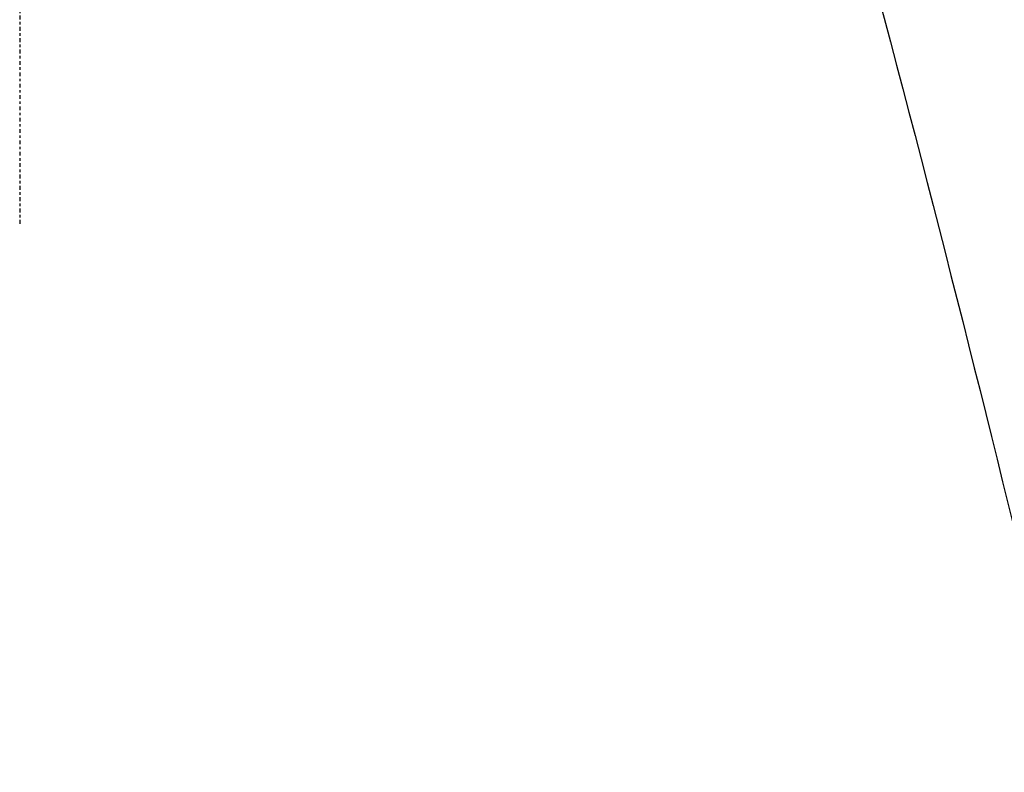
# Model space of a CAD drawing. Header units: millimetres. Extents: x 0 to 4378, y 0 to 2376.
# Tile 150 of 256: x 777 to 816, y 2057 to 2087. Entities that reach past the tile are written whole.
import ezdxf

# ---------------------------------------------------------------- set-up
doc = ezdxf.new("R2010")
doc.units = ezdxf.units.MM
doc.header["$LTSCALE"] = 0.2
doc.linetypes.add('CENTER2', pattern=[1.125, 0.75, -0.125, 0.125, -0.125])
doc.layers.add('02_Center Line', color=1, linetype='CENTER2')

# ---------------------------------------------------------------- blocks, each defined once
blk = doc.blocks.new('A$C67cfe5fe')
blk.add_open_spline([(31.947, -70.768), (34.732, -80.765), (37.272, -90.75), (39.592, -100.251)], degree=3)
blk.add_open_spline([(-0.001, -151.972), (1.326, -151.972), (2.654, -151.908), (5.285, -151.655), (6.586, -151.465), (10.43, -150.72), (12.886, -149.991), (15.869, -148.808), (16.518, -148.53), (17.882, -147.905), (18.593, -147.554), (21.136, -146.205), (22.859, -145.109), (24.878, -143.612), (25.292, -143.292), (26.628, -142.218), (27.511, -141.442), (29.245, -139.781), (30.089, -138.893), (31.29, -137.512), (31.686, -137.034), (32.465, -136.051), (32.847, -135.544), (33.595, -134.502), (33.96, -133.966), (35.055, -132.273), (35.73, -131.098), (36.656, -129.288), (36.956, -128.663), (37.531, -127.377), (37.806, -126.717), (38.327, -125.363), (38.572, -124.668), (38.912, -123.615), (39.021, -123.258), (39.344, -122.155), (39.539, -121.406), (40.087, -119.025), (40.357, -117.384), (40.566, -115.335), (40.6, -114.933), (40.668, -113.994), (40.695, -113.457), (40.722, -112.565), (40.728, -112.238), (40.73, -111.804), (40.731, -111.741), (40.731, -111.603), (40.731, -111.531), (40.731, -111.206), (40.73, -111.011), (40.73, -110.658), (40.73, -110.562), (40.731, -110.276), (40.731, -110.13), (40.731, -109.82), (40.731, -109.668), (40.73, -109.415), (40.729, -109.315), (40.727, -109.125), (40.725, -109.043), (40.722, -108.846), (40.719, -108.74), (40.714, -108.542), (40.711, -108.452), (40.665, -107.095), (40.562, -105.831), (40.293, -103.764), (40.163, -102.959), (39.886, -101.52), (39.747, -100.885), (39.592, -100.251)], degree=3, knots=[-21.001083, -21.001083, -21.001083, -21.001083, -20.328863, -20.328863, -19.655828, -19.655828, -18.308332, -18.308332, -17.924512, -17.924512, -17.485993, -17.485993, -16.316696, -16.316696, -16.006668, -16.006668, -15.296307, -15.296307, -14.534305, -14.534305, -14.139555, -14.139555, -13.730091, -13.730091, -13.30546, -13.30546, -12.401825, -12.401825, -11.929878, -11.929878, -11.437802, -11.437802, -10.9252, -10.9252, -10.663362, -10.663362, -10.117833, -10.117833, -8.934625, -8.934625, -8.645977, -8.645977, -8.260408, -8.260408, -8.006475, -8.006475, -7.961161, -7.961161, -7.91407, -7.91407, -7.778509, -7.778509, -7.724161, -7.724161, -7.666804, -7.666804, -7.602838, -7.602838, -7.565627, -7.565627, -7.532521, -7.532521, -7.488032, -7.488032, -7.450837, -7.450837, -6.924212, -6.924212, -6.587553, -6.587553, -6.320409, -6.320409, -6.320409, -6.320409])
at = {"layer": '02_Center Line'}
blk.add_line((0, 87.413), (0, -87.413), dxfattribs=at)

msp = doc.modelspace()

# ---------------------------------------------------------------- block references
msp.add_blockref('A$C67cfe5fe', (777.219, 2166.397))

doc.saveas('drawing.dxf')
